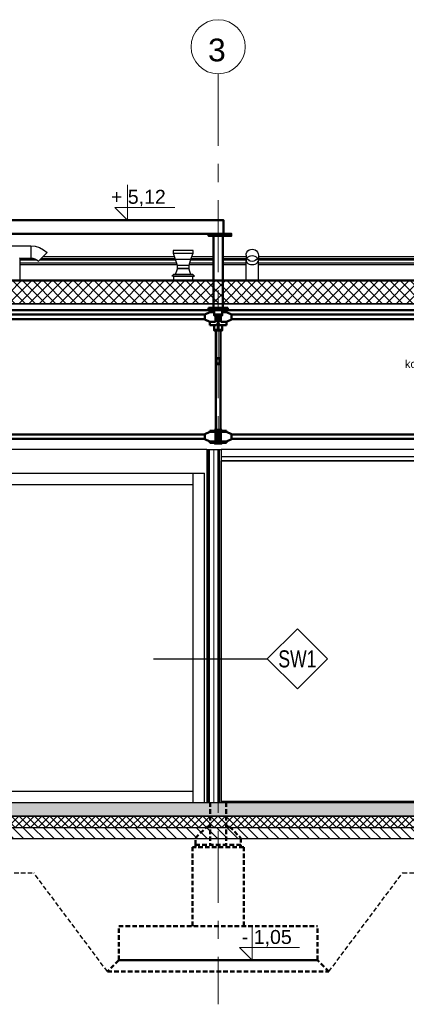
# Model space of a CAD drawing. Header units: centimetres. Extents: x 4120 to 19220, y -7417 to 180.
# Tile 150 of 223: x 11668 to 12008, y -3166 to -2299. Entities that reach past the tile are written whole.
import ezdxf
from ezdxf.enums import TextEntityAlignment as Align

# ---------------------------------------------------------------- set-up
doc = ezdxf.new("R2010")
doc.units = ezdxf.units.CM
for name, pattern in [('CIĄGłA', [0]), ('DASHED', [19.05, 12.7, -6.35]), ('JIS_02_1.0', [2, 1, -1]), ('JIS_02_2.0', [3, 2, -1]), ('Linia siatki', [22.225, 12.7, -3.175, 3.175, -3.175])]:
    doc.linetypes.add(name, pattern=pattern)
for name, color, linetype in [('0 @ 1', 7, 'Continuous'), ('A_opisy', 7, 'Continuous'), ('A_Ściany', 2, 'Continuous'), ('Komory', 8, 'Continuous')]:
    doc.layers.add(name, color=color, linetype=linetype)
doc.layers.add('A_Osie', color=8, linetype='Continuous', lineweight=9)
doc.layers.add('Konstrukcja', color=160, linetype='Continuous', lineweight=50)
doc.styles.add('Arial', font='arial.ttf', dxfattribs={"height": 25})
doc.styles.add('Arial_4', font='arial.ttf', dxfattribs={"height": 122.941617})
doc.styles.add('GENERATED_STYLE_2', font='arial.ttf')
doc.styles.add('PB-100', font='simplex.shx', dxfattribs={"width": 0.7, "height": 15})
doc.styles.add('style1', font='ARIALN.TTF', dxfattribs={"width": 0.9})
doc.linetypes.add('BATTING', pattern='A,0.0001,-0.1,[134,ltypeshp.shx,S=0.1,R=0,X=-0.1,Y=0],-0.2,[134,ltypeshp.shx,S=0.1,R=180,X=0.1,Y=0],-0.1', length=0.4001)

# ---------------------------------------------------------------- blocks, each defined once
blk = doc.blocks.new('em4_el-ozn_50i100')
at = {"color": 3}
blk.add_lwpolyline([(0, -73.2), (26.53, -46.67), (0, -20.14), (-26.53, -46.67)], close=True, dxfattribs=at)
at = {"linetype": 'Continuous', "lineweight": 0, "style": 'PB-100', "width": 0.7}
blk.add_attdef('SYMBOL', text='', height=15, rotation=0.00001, dxfattribs=at).set_placement((0, -46.67), align=Align.MIDDLE_CENTER)
blk = doc.blocks.new('Siatka - M_Symbol siatki - okrąg-24584-4 Piętro 2 bud 2 parter bud 1')
at = {"layer": 'A_Osie', "color": 7}
blk.add_circle((0, 0), 4.77, dxfattribs=at)

msp = doc.modelspace()

# ---------------------------------------------------------------- hatches: boundary and pattern name
at = {"ltscale": 2}
h = msp.add_hatch(dxfattribs=at)
h.set_pattern_fill('ANSI37', color=8, scale=2, style=0)
h.paths.add_polyline_path([(11115.44, -2533.05), (11115.04, -2533.05), (11115.04, -2529.02), (11101.94, -2529.02), (11101.94, -2548.52), (12651.94, -2548.49), (12651.94, -2528.99), (11115.44, -2529.02)])
h = msp.add_hatch()
h.set_pattern_fill('ANSI33', color=8, scale=2, style=0)
h.set_pattern_definition([(45, (2311.363, 0), (-8.980256, 8.980256), []), (45, (2320.344, 0), (-8.980256, 8.980256), [6.35, -3.175])])
h.paths.add_polyline_path([(12652.44, -3000.05), (12652.44, -2990.05), (12562.44, -2990.05), (12562.44, -2989.05), (12562.44, -2988.05), (11101.44, -2988.05), (11101.44, -3000.05)])
h = msp.add_hatch()
h.set_pattern_fill('ANSI37', color=8, scale=1.5, style=0)
h.set_pattern_definition([(45, (11596.4386, -3010.055), (-3.367596, 3.367596), []), (135, (11596.4386, -3010.055), (-3.367596, -3.367596), [])])
h.paths.add_polyline_path([(12076.44, -3010.05), (12076.44, -3000.05), (11836.44, -3000.05), (11836.44, -3010.05)])
h.paths.add_polyline_path([(12314.54, -3010.05), (12331.44, -3010.05), (12652.44, -3009.45), (12652.44, -3000.05), (12076.44, -3000.05), (12076.44, -3010.05)])
h.paths.add_polyline_path([(11836.44, -3010.05), (11836.44, -3000.05), (11596.44, -3000.05), (11596.44, -3010.05)])
h.paths.add_polyline_path([(11596.44, -3010.05), (11596.44, -3000.05), (11356.44, -3000.05), (11356.44, -3010.05)])
h.paths.add_polyline_path([(11101.44, -3010.05), (11118.34, -3010.05), (11356.44, -3010.05), (11356.44, -3000.05), (11101.44, -3000.05), (11101.44, -3009.45)])
h = msp.add_hatch()
h.set_pattern_fill('ANSI31', color=8, scale=2, angle=90, style=0)
h.set_pattern_definition([(135, (2311.3635, 0), (-4.490128, -4.490128), [])])
h.paths.add_polyline_path([(11101.44, -3019.45), (11101.44, -3020.05), (12652.44, -3020.05), (12652.44, -3010.05), (11101.44, -3010.05)])

# ---------------------------------------------------------------- linework, layer by layer
at = {"color": 8}
for p, q in [((11647.44, -2497.72), (11677.44, -2497.72)), ((11677.44, -2497.72), (11677.44, -2497.9)), ((11677.44, -2497.72), (11681.42, -2498.11)), ((11677.44, -2497.9), (11677.44, -2498.44)), ((11677.44, -2498.44), (11677.44, -2499.3)), ((11677.44, -2499.3), (11677.44, -2500.42)), ((11677.44, -2500.42), (11677.44, -2501.72)), ((11677.44, -2501.72), (11677.44, -2503.12)), ((11677.44, -2503.12), (11677.44, -2504.52)), ((11677.44, -2504.52), (11677.44, -2505.82)), ((11677.44, -2505.82), (11677.44, -2506.94)), ((11681.42, -2498.11), (11685.25, -2499.27)), ((11685.25, -2499.27), (11688.77, -2501.16)), ((11689.03, -2506.53), (11688.05, -2507.51)), ((11688.77, -2501.16), (11691.86, -2503.7)), ((11689.95, -2505.6), (11689.03, -2506.53)), ((11690.75, -2504.81), (11689.95, -2505.6)), ((11691.35, -2504.21), (11690.75, -2504.81)), ((11691.73, -2503.83), (11691.35, -2504.21)), ((11691.86, -2503.7), (11691.73, -2503.83)), ((11867.04, -2506.12), (11867.22, -2504.72)), ((11867.04, -2506.12), (11867.04, -2506.41)), ((11867.04, -2506.41), (11867.04, -2507.26)), ((11867.22, -2504.72), (11867.76, -2503.42)), ((11867.76, -2503.42), (11868.62, -2502.3)), ((11868.62, -2502.3), (11869.74, -2501.44)), ((11869.74, -2501.44), (11871.04, -2500.9)), ((11871.04, -2500.9), (11872.44, -2500.72)), ((11872.44, -2500.72), (11873.84, -2500.9)), ((11873.84, -2500.9), (11875.14, -2501.44)), ((11875.14, -2501.44), (11876.26, -2502.3)), ((11876.26, -2502.3), (11877.12, -2503.42)), ((11877.12, -2503.42), (11877.65, -2504.72)), ((11877.65, -2504.72), (11877.84, -2506.12)), ((11877.84, -2506.12), (11877.84, -2506.41)), ((11877.84, -2506.41), (11877.84, -2507.26)), ((11667.65, -2508.34), (11667.84, -2508.52)), ((11667.84, -2508.52), (11667.84, -2528.02)), ((11667.84, -2508.52), (11677.44, -2508.52)), ((11667.84, -2509.06), (11680.47, -2509.06)), ((11667.84, -2510.24), (11682.9, -2510.24)), ((11667.84, -2512.65), (11805.89, -2512.65)), ((11667.84, -2514.3), (11806.41, -2514.3)), ((11677.44, -2506.94), (11677.44, -2507.8)), ((11677.44, -2507.8), (11677.44, -2508.34)), ((11677.44, -2508.34), (11677.44, -2508.52)), ((11677.44, -2508.52), (11679.31, -2508.7)), ((11679.31, -2508.7), (11681.11, -2509.25)), ((11681.11, -2509.25), (11682.77, -2510.14)), ((11682.77, -2510.14), (11684.23, -2511.33)), ((11684.36, -2511.2), (11684.23, -2511.33)), ((11684.74, -2510.82), (11684.36, -2511.2)), ((11685.35, -2510.21), (11684.74, -2510.82)), ((11685.32, -2510.24), (11805.14, -2510.24)), ((11686.14, -2509.42), (11685.35, -2510.21)), ((11687.06, -2508.5), (11686.14, -2509.42)), ((11686.5, -2509.06), (11804.72, -2509.06)), ((11688.05, -2507.51), (11687.06, -2508.5)), ((11688.5, -2507.05), (11803.96, -2507.05)), ((11816.83, -2514.3), (11838.44, -2514.3)), ((11817.35, -2512.65), (11838.44, -2512.65)), ((11818.1, -2510.24), (11838.44, -2510.24)), ((11818.52, -2509.06), (11838.44, -2509.06)), ((11819.27, -2507.05), (11838.44, -2507.05)), ((11846.44, -2507.05), (11867.04, -2507.05)), ((11846.44, -2509.06), (11867.04, -2509.06)), ((11846.44, -2510.24), (11867.04, -2510.24)), ((11846.44, -2512.65), (11867.04, -2512.65)), ((11846.44, -2514.3), (11867.04, -2514.3)), ((11867.04, -2507.26), (11867.04, -2508.65)), ((11867.04, -2508.65), (11867.04, -2510.51)), ((11867.22, -2509.53), (11867.04, -2510.51)), ((11867.04, -2528.02), (11867.04, -2510.51)), ((11867.04, -2510.51), (11867.22, -2511.5)), ((11867.76, -2508.6), (11867.22, -2509.53)), ((11867.22, -2511.5), (11867.76, -2512.42)), ((11867.76, -2508.82), (11867.71, -2508.69)), ((11868.62, -2507.81), (11867.76, -2508.6)), ((11868.62, -2509.94), (11867.76, -2508.82)), ((11867.76, -2512.42), (11868.62, -2513.21)), ((11869.74, -2507.21), (11868.62, -2507.81)), ((11869.74, -2510.8), (11868.62, -2509.94)), ((11868.62, -2513.21), (11869.74, -2513.82)), ((11871.04, -2506.83), (11869.74, -2507.21)), ((11871.04, -2511.34), (11869.74, -2510.8)), ((11869.74, -2513.82), (11871.04, -2514.2)), ((11872.44, -2506.7), (11871.04, -2506.83)), ((11872.44, -2511.52), (11871.04, -2511.34)), ((11871.04, -2514.2), (11872.44, -2514.33)), ((11873.84, -2506.83), (11872.44, -2506.7)), ((11873.84, -2511.34), (11872.44, -2511.52)), ((11872.44, -2514.33), (11873.84, -2514.2)), ((11875.14, -2507.21), (11873.84, -2506.83)), ((11875.14, -2510.8), (11873.84, -2511.34)), ((11873.84, -2514.2), (11875.14, -2513.82)), ((11876.26, -2507.81), (11875.14, -2507.21)), ((11876.26, -2509.94), (11875.14, -2510.8)), ((11875.14, -2513.82), (11876.26, -2513.21)), ((11877.12, -2508.6), (11876.26, -2507.81)), ((11877.12, -2508.82), (11876.26, -2509.94)), ((11876.26, -2513.21), (11877.12, -2512.42)), ((11877.65, -2509.53), (11877.12, -2508.6)), ((11877.17, -2508.69), (11877.12, -2508.82)), ((11877.12, -2512.42), (11877.65, -2511.5)), ((11877.84, -2510.51), (11877.65, -2509.53)), ((11877.65, -2511.5), (11877.84, -2510.51)), ((11877.84, -2507.05), (12665.94, -2507.05)), ((11877.84, -2507.26), (11877.84, -2508.65)), ((11877.84, -2508.65), (11877.84, -2510.51)), ((11877.84, -2509.06), (12666.04, -2509.06)), ((11877.84, -2510.24), (12625.47, -2510.24)), ((11877.84, -2528.02), (11877.84, -2510.51)), ((11877.84, -2512.65), (12625.44, -2512.65)), ((11877.84, -2514.3), (12627.69, -2514.3)), ((11801.55, -2524.38), (11803.2, -2523.06)), ((11820.03, -2523.06), (11803.2, -2523.06)), ((11805.02, -2523.06), (11806.67, -2518.11)), ((11806.67, -2517.78), (11806.5, -2517.78)), ((11806.67, -2518.11), (11806.67, -2517.78)), ((11816.57, -2517.78), (11806.67, -2517.78)), ((11816.57, -2518.11), (11806.67, -2518.11)), ((11816.57, -2517.78), (11816.57, -2518.11)), ((11816.73, -2517.78), (11816.57, -2517.78)), ((11816.57, -2518.11), (11818.22, -2523.06)), ((11821.68, -2524.38), (11820.03, -2523.06)), ((12638.44, -2529.02), (11115.44, -2529.02)), ((11803.2, -2524.38), (11801.55, -2524.38)), ((11803.2, -2524.38), (11820.03, -2524.38)), ((11820.03, -2524.38), (11821.68, -2524.38)), ((12652.44, -2549.02), (11101.43, -2549.02)), ((12652.44, -2554.22), (11101.43, -2554.22)), ((12652.44, -2555.03), (11101.43, -2555.03)), ((11836.19, -2677.05), (11837.44, -2677.05)), ((11837.44, -2677.05), (11838.69, -2677.05)), ((11844.94, -2683.25), (12652.44, -2683.25)), ((11844.94, -2687.05), (12652.44, -2687.05)), ((11844.94, -2987.05), (12562.44, -2987.05)), ((11848.69, -2987.05), (12082.44, -2987.05)), ((11482.94, -3000.05), (11841.94, -3000.05)), ((11842.94, -3000.05), (12201.94, -3000.05))]:
    msp.add_line(p, q, dxfattribs=at)
at = {"color": 8, "extrusion": (0, 1, 6.12323e-17)}
for p, q in [((11803.04, -2501.94), (11802.71, -2501.94)), ((11803.04, -2504.58), (11803.04, -2501.94)), ((11820.2, -2501.94), (11803.04, -2501.94)), ((11805.02, -2509.86), (11803.04, -2504.58)), ((11820.2, -2504.58), (11803.04, -2504.58)), ((11820.2, -2504.58), (11818.22, -2509.86)), ((11820.2, -2501.94), (11820.2, -2504.58)), ((11820.53, -2501.94), (11820.2, -2501.94)), ((11806.67, -2515.14), (11805.02, -2509.86)), ((11818.22, -2509.86), (11805.02, -2509.86)), ((11806.67, -2517.78), (11806.67, -2515.14)), ((11816.57, -2515.14), (11806.67, -2515.14)), ((11818.22, -2509.86), (11816.57, -2515.14)), ((11816.57, -2515.14), (11816.57, -2517.78)), ((11806.67, -2517.78), (11805.93, -2517.78)), ((11806.67, -2517.78), (11816.57, -2517.78)), ((11817.31, -2517.78), (11816.57, -2517.78)), ((11820.03, -2524.38), (11803.2, -2524.38)), ((11803.2, -2524.38), (11803.2, -2527.68)), ((11820.03, -2528.27), (11820.03, -2524.38))]:
    msp.add_line(p, q, dxfattribs=at)
at = {"color": 4}
for p, q in [((11101.44, -2988.05), (12562.44, -2988.05)), ((12652.44, -3020.05), (11101.44, -3020.05))]:
    msp.add_line(p, q, dxfattribs=at)
at = {"color": 8, "linetype": 'JIS_02_2.0', "ltscale": 2}
for p, q in [((11744.94, -3137.05), (11680.04, -3050.05)), ((11939.94, -3137.05), (12004.84, -3050.05))]:
    msp.add_line(p, q, dxfattribs=at)
at = {"color": 8, "linetype": 'JIS_02_1.0', "ltscale": 0.7, "const_width": 0.5}
msp.add_lwpolyline([(11091.44, -2512.3), (11126.19, -2512.3), (11126.19, -2526.09), (11128.32, -2528.27), (12625.55, -2528.27), (12627.69, -2526.09), (12627.69, -2512.3), (12664.44, -2512.3)], dxfattribs=at)
at = {"color": 8, "linetype": 'DASHED', "ltscale": 0.15, "const_width": 0.5}
msp.add_lwpolyline([(11091.44, -2512.8), (11125.69, -2512.8), (11125.69, -2526.3), (11128.11, -2528.77), (12625.76, -2528.77), (12628.19, -2526.3), (12628.19, -2512.8), (12664.44, -2512.8)], dxfattribs=at)
at = {"color": 8}
for points in [[(11091.44, -2512.55), (11125.94, -2512.55), (11125.94, -2526.19), (11128.2, -2528.52), (12625.67, -2528.52), (12627.94, -2526.19), (12627.94, -2512.55), (12664.44, -2512.55)], [(12627.44, -2525.99), (12625.46, -2528.02), (11128.42, -2528.02)], [(11101.43, -2548.52), (12652.44, -2548.52)]]:
    msp.add_lwpolyline(points, dxfattribs=at)
at = {"color": 8, "linetype": 'DASHED', "ltscale": 0.2, "const_width": 0.5}
msp.add_lwpolyline([(11101.43, -2548.77), (12652.44, -2548.77)], dxfattribs=at)
at = {"color": 3}
msp.add_lwpolyline([(11785.64, -2861.6), (11885.64, -2861.6)], dxfattribs=at)
at = {"color": 4}
for points in [[(12652.64, -3000.05), (11101.44, -3000.05)], [(11101.44, -3010.05), (12652.44, -3010.05)]]:
    msp.add_lwpolyline(points, dxfattribs=at)
at = {"color": 8, "linetype": 'JIS_02_2.0', "ltscale": 2}
for points in [[(11644.84, -3050.05), (11680.04, -3050.05)], [(12004.84, -3050.05), (12040.04, -3050.05)]]:
    msp.add_lwpolyline(points, dxfattribs=at)
at = {"color": 8}
for p in [(11869.74, -2510.8), (11876.26, -2509.94)]:
    msp.add_point(p, dxfattribs=at)
at = {"layer": 'A_opisy', "color": 7, "lineweight": 0}
for points in [[(11762.65, -2444.12), (11762.65, -2475.05), (11751.48, -2463.87), (11804.41, -2463.87)], [(11872.29, -3096.13), (11872.29, -3127.05), (11861.11, -3115.88), (11914.04, -3115.88)]]:
    msp.add_lwpolyline(points, dxfattribs=at)
at = {"layer": 'A_Osie', "linetype": 'Linia siatki', "ltscale": 5}
msp.add_line((11842.44, -2346.31), (11842.44, -3165.91), dxfattribs=at)
at = {"layer": 'A_Ściany', "color": 3}
for p, q in [((11832.44, -2677.05), (11482.44, -2677.05)), ((12652.44, -2677.05), (11844.94, -2677.05))]:
    msp.add_line(p, q, dxfattribs=at)
at = {"layer": 'A_Ściany'}
for p, q in [((11832.44, -2677.05), (11844.94, -2677.05)), ((11832.44, -2677.05), (11832.44, -2988.05)), ((11844.94, -2677.05), (11844.94, -2988.05)), ((12652.44, -2687.05), (11844.94, -2687.05))]:
    msp.add_line(p, q, dxfattribs=at)
at = {"layer": 'A_Ściany', "color": 8}
for p, q in [((11833.69, -2988.05), (11833.69, -2677.05)), ((11834.94, -2988.05), (11834.94, -2677.05)), ((11834.94, -2988.05), (11834.94, -2677.05)), ((11842.44, -2988.05), (11842.44, -2677.05)), ((11842.44, -2988.05), (11842.44, -2677.05)), ((11843.69, -2988.05), (11843.69, -2677.05)), ((11844.94, -2683.25), (12652.44, -2683.25)), ((11844.94, -2988.05), (11844.94, -2687.05))]:
    msp.add_line(p, q, dxfattribs=at)
at = {"layer": 'A_Ściany', "color": 251, "linetype": 'BATTING', "lineweight": 20, "ltscale": 9}
msp.add_line((11838.68, -2988.05), (11838.68, -2677.05), dxfattribs=at)
at = {"layer": 'Komory', "color": 7}
for p, q in [((11820.44, -2988.05), (11820.44, -2698.05)), ((11830.44, -2988.05), (11830.44, -2698.05))]:
    msp.add_line(p, q, dxfattribs=at)
for points in [[(11630.44, -2698.05), (11830.44, -2698.05)], [(11640.44, -2708.05), (11820.44, -2708.05)], [(11640.44, -2978.05), (11820.44, -2978.05)]]:
    msp.add_lwpolyline(points, dxfattribs=at)
at = {"layer": 'Konstrukcja', "linetype": 'CIĄGłA', "ltscale": 2}
for p, q in [((11833.94, -2488.06), (11853.94, -2488.06)), ((11838.44, -2489.06), (11838.44, -2552.49)), ((11846.44, -2552.39), (11846.44, -2489.06)), ((11494.14, -2558.38), (11830.7, -2558.38)), ((11830.7, -2558.13), (11835.2, -2556.13)), ((11830.7, -2558.13), (11830.7, -2562.63)), ((11833.94, -2552.49), (11833.94, -2554.49)), ((11850.94, -2552.49), (11833.94, -2552.49)), ((11833.94, -2553.49), (11850.94, -2553.49)), ((11833.94, -2554.49), (11850.94, -2554.49)), ((11835.2, -2556.13), (11835.2, -2554.49)), ((11835.2, -2556.13), (11838.79, -2556.13)), ((11838.79, -2558.32), (11838.79, -2554.49)), ((11838.79, -2554.49), (11846.09, -2554.49)), ((11846.09, -2554.49), (11846.09, -2558.32)), ((11849.64, -2556.13), (11846.09, -2556.13)), ((11849.64, -2554.49), (11849.64, -2556.13)), ((11849.64, -2556.13), (11854.14, -2558.13)), ((11850.94, -2554.49), (11850.94, -2552.49)), ((11854.14, -2562.63), (11854.14, -2558.13)), ((11854.14, -2558.38), (12190.7, -2558.38)), ((11830.7, -2562.38), (11494.14, -2562.38)), ((11830.7, -2562.63), (11835.2, -2564.63)), ((11835.2, -2564.63), (11835.2, -2567.57)), ((11835.2, -2564.63), (11840.2, -2564.63)), ((11840.2, -2564.63), (11840.2, -2559.01)), ((11840.8, -2567.57), (11842.2, -2566.17)), ((11842.67, -2566.2), (11844.04, -2567.57)), ((11844.64, -2564.63), (11844.64, -2559.01)), ((11849.64, -2564.63), (11844.64, -2564.63)), ((11849.64, -2564.63), (11854.14, -2562.63)), ((11849.64, -2567.57), (11849.64, -2564.63)), ((12190.7, -2562.38), (11854.14, -2562.38)), ((11835.2, -2567.57), (11840.8, -2567.57)), ((11838.79, -2567.57), (11838.79, -2571.63)), ((11840.44, -2596.67), (11840.44, -2572.32)), ((11844.04, -2567.57), (11849.64, -2567.57)), ((11844.44, -2572.32), (11844.44, -2596.67)), ((11846.09, -2567.57), (11846.09, -2571.63)), ((11840.44, -2659.95), (11840.44, -2601.87)), ((11844.44, -2601.87), (11844.44, -2659.95)), ((11830.7, -2663.58), (11835.2, -2661.58)), ((11840.8, -2660.7), (11835.2, -2660.7)), ((11835.2, -2660.7), (11835.2, -2661.58)), ((11835.2, -2661.58), (11840.2, -2661.58)), ((11840.2, -2661.58), (11840.2, -2670.08)), ((11842.2, -2662.1), (11840.8, -2660.7)), ((11842.66, -2662.09), (11844.04, -2660.7)), ((11844.04, -2660.7), (11849.64, -2660.7)), ((11849.64, -2661.58), (11844.64, -2661.58)), ((11844.64, -2661.58), (11844.64, -2670.08)), ((11849.64, -2660.7), (11849.64, -2661.58)), ((11854.14, -2663.58), (11849.64, -2661.58)), ((11830.7, -2663.83), (11494.14, -2663.83)), ((11494.14, -2667.83), (11830.7, -2667.83)), ((11830.7, -2668.08), (11830.7, -2663.58)), ((11835.2, -2670.08), (11830.7, -2668.08)), ((11840.2, -2670.08), (11835.2, -2670.08)), ((11835.2, -2670.08), (11835.2, -2671.2)), ((11835.2, -2671.2), (11840.8, -2671.2)), ((11840.8, -2671.2), (11842.2, -2669.8)), ((11844.04, -2671.2), (11842.66, -2669.82)), ((11849.64, -2671.2), (11844.04, -2671.2)), ((11844.64, -2670.08), (11849.64, -2670.08)), ((11849.64, -2670.08), (11854.14, -2668.08)), ((11849.64, -2670.08), (11849.64, -2671.2)), ((11854.14, -2668.08), (11854.14, -2663.58)), ((11854.14, -2663.83), (12190.7, -2663.83)), ((11854.14, -2667.83), (12190.7, -2667.83))]:
    msp.add_line(p, q, dxfattribs=at)
at = {"layer": 'Konstrukcja', "linetype": 'JIS_02_2.0', "ltscale": 2}
for p, q in [((11835.44, -2988.05), (11835.44, -3025.45)), ((11849.44, -2988.05), (11849.44, -3025.45)), ((11822.44, -3019.45), (11832.44, -3009.45)), ((11832.44, -3009.45), (11835.44, -3009.45)), ((11849.44, -3009.45), (11852.44, -3009.45)), ((11852.44, -3009.45), (11862.44, -3019.45)), ((11822.44, -3025.45), (11822.44, -3019.45)), ((11822.44, -3027.45), (11822.44, -3025.45)), ((11822.44, -3025.45), (11862.44, -3025.45)), ((11862.44, -3019.45), (11862.44, -3025.45)), ((11862.44, -3025.45), (11862.44, -3027.45)), ((11819.94, -3097.05), (11819.94, -3027.45)), ((11864.94, -3027.45), (11819.94, -3027.45)), ((11864.94, -3097.05), (11864.94, -3027.45)), ((11754.94, -3097.05), (11929.94, -3097.05)), ((11754.94, -3127.05), (11754.94, -3097.05)), ((11929.94, -3127.05), (11929.94, -3097.05)), ((11754.94, -3127.05), (11744.94, -3137.05)), ((11754.94, -3127.05), (11929.94, -3127.05)), ((11929.94, -3127.05), (11754.94, -3127.05)), ((11939.94, -3137.05), (11929.94, -3127.05)), ((11744.94, -3137.05), (11939.94, -3137.05))]:
    msp.add_line(p, q, dxfattribs=at)
at = {"layer": 'Konstrukcja', "linetype": 'CIĄGłA', "ltscale": 2}
for points in [[(11477.89, -2487.06), (11846.99, -2487.06), (11846.99, -2475.06), (11477.89, -2475.06)], [(11833.94, -2487.06), (11853.94, -2487.06), (11853.94, -2489.06), (11833.94, -2489.06)], [(11838.79, -2558.32), (11846.09, -2558.32), (11846.09, -2559.01), (11842.67, -2559.01), (11842.67, -2571.63), (11846.09, -2571.63), (11846.09, -2572.32), (11838.79, -2572.32), (11838.79, -2571.63), (11842.2, -2571.63), (11842.2, -2559.01), (11838.79, -2559.01)], [(11840.44, -2596.67), (11844.44, -2596.67), (11844.44, -2601.87), (11840.44, -2601.87)], [(11844.14, -2601.48), (11840.74, -2601.48), (11840.74, -2597.06), (11844.14, -2597.06)], [(11839.24, -2659.95), (11845.64, -2659.95), (11845.64, -2660.58), (11842.66, -2660.58), (11842.66, -2671.32), (11845.64, -2671.32), (11845.64, -2671.95), (11839.24, -2671.95), (11839.24, -2671.32), (11842.22, -2671.32), (11842.22, -2660.58), (11839.24, -2660.58)]]:
    msp.add_lwpolyline(points, close=True, dxfattribs=at)

# ---------------------------------------------------------------- block references
at = {"color": 6}
ref = msp.add_blockref('em4_el-ozn_50i100', (11912.16, -2814.93), dxfattribs=dict(at, xscale=-1, rotation=0.003234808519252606))
ref.add_attrib('SYMBOL', 'SW1', dxfattribs={"layer": '0 @ 1', "linetype": 'Continuous', "lineweight": 0, "height": 15, "rotation": 0.00323, "style": 'style1', "width": 0.9}).set_placement((11912.17, -2861.6), align=Align.MIDDLE)

# ---------------------------------------------------------------- texts
at = {"layer": 'A_opisy', "color": 7, "lineweight": 0, "char_height": 12.294, "width": 62.55, "line_spacing_factor": 0.938532, "style": 'Arial_4'}
for s, insert, attachment_point in [(' + 5,12', (11796.31, -2448.44), 3), (' - 1,05', (11858.52, -3100.44), 1)]:
    msp.add_mtext(s, dxfattribs=dict(at, insert=insert, attachment_point=attachment_point))
at = {"layer": 'A_opisy', "insert": (12114.94, -2608.35), "char_height": 7, "width": 118.2734, "attachment_point": 6, "line_spacing_factor": 0.93983, "style": 'GENERATED_STYLE_2'}
msp.add_mtext('konstrukcja nośna dachu\\Pwg projektu konstrukcji', dxfattribs=at)
at = {"layer": 'A_Osie', "color": 1, "insert": (11841.32, -2325.39), "char_height": 20, "width": 4.9901, "attachment_point": 5, "line_spacing_factor": 0.941778, "style": 'Arial', "bg_fill": 3, "box_fill_scale": 1.25, "bg_fill_color": 256, "bg_fill_true_color": 13158600, "bg_fill_transparency": 0}
msp.add_mtext('3', dxfattribs=at)

# ---------------------------------------------------------------- next in the draw order: block references
at = {"layer": 'A_Osie', "color": 10, "lineweight": 5, "xscale": 4.999999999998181, "yscale": 4.999999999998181, "zscale": 4.999999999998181}
msp.add_blockref('Siatka - M_Symbol siatki - okrąg-24584-4 Piętro 2 bud 2 parter bud 1', (11842.44, -2322.44), dxfattribs=at)

doc.saveas('drawing.dxf')
